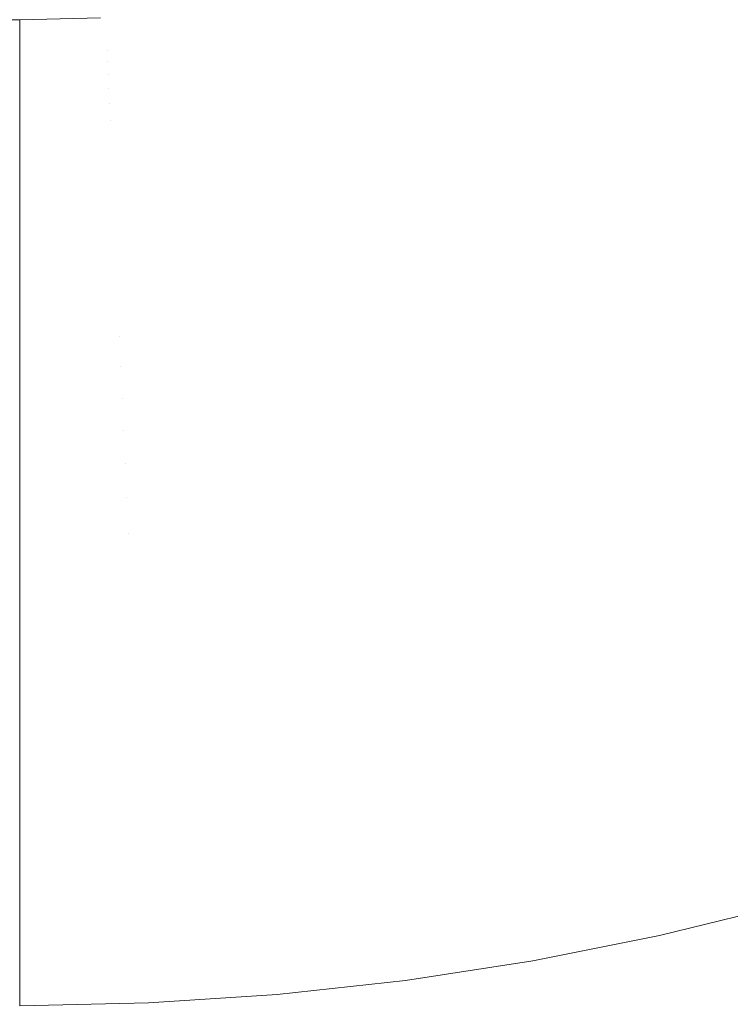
# Model space of a CAD drawing. Header units: centimetres. Extents: x -26 to 27.3, y -25.9 to -24.1.
# Tile 125 of 224: x 9.1825 to 9.2546, y -25.6597 to -25.5599. Entities that reach past the tile are written whole.
import ezdxf

# ---------------------------------------------------------------- set-up
doc = ezdxf.new("R2010")
doc.units = ezdxf.units.CM
doc.header["$LTSCALE"] = 2.54
doc.layers.add('Lucido design-1', color=7, linetype='Continuous')

# ---------------------------------------------------------------- blocks, each defined once
blk = doc.blocks.new('Gruppo-7-1')
at = {"color": 7, "linetype": 'Continuous', "lineweight": 9}
blk.add_3dface([(-25.917482, -24.159888, 1182.422727), (-25.917482, -25.759888, 1182.422727), (27.182518, -25.759888, 1182.422727), (27.182518, -24.159888, 1182.422727)], dxfattribs=at)
for points, invisible_edges in [([(9.244814, -25.557467, 1181.68555), (9.236137, -25.559996, 1181.68555), (9.235768, -25.558621, 1181.689324), (9.244386, -25.556109, 1181.689324)], 15), ([(9.254503, -25.557666, 1181.678179), (9.245808, -25.560618, 1181.678179), (9.245288, -25.55897, 1181.681833), (9.253913, -25.556043, 1181.681833)], 15), ([(9.235768, -25.558621, 1181.689324), (9.227049, -25.560755, 1181.689324), (9.226774, -25.559516, 1181.693147), (9.23544, -25.557396, 1181.693147)], 15), ([(9.217666, -25.55922, 1181.700917), (9.208937, -25.560564, 1181.700917), (9.208833, -25.559774, 1181.704851), (9.217527, -25.558436, 1181.704851)], 15), ([(9.226534, -25.55843, 1181.697014), (9.217831, -25.560161, 1181.697014), (9.217666, -25.55922, 1181.700917), (9.226327, -25.557498, 1181.700917)], 15), ([(9.226774, -25.559516, 1181.693147), (9.218025, -25.561257, 1181.693147), (9.217831, -25.560161, 1181.697014), (9.226534, -25.55843, 1181.697014)], 15), ([(9.245288, -25.55897, 1181.681833), (9.236545, -25.561519, 1181.681833), (9.236137, -25.559996, 1181.68555), (9.244814, -25.557467, 1181.68555)], 15), ([(9.255145, -25.559429, 1181.674593), (9.246372, -25.562407, 1181.674593), (9.245808, -25.560618, 1181.678179), (9.254503, -25.557666, 1181.678179)], 15), ([(9.199992, -25.559621, 1181.712782), (9.191263, -25.560193, 1181.712782), (9.19125, -25.559875, 1181.716767), (9.199965, -25.559304, 1181.716767)], 15), ([(9.20875, -25.559142, 1181.708808), (9.200034, -25.560097, 1181.708808), (9.199992, -25.559621, 1181.712782), (9.208688, -25.558668, 1181.712782)], 15), ([(9.208833, -25.559774, 1181.704851), (9.200089, -25.560732, 1181.704851), (9.200034, -25.560097, 1181.708808), (9.20875, -25.559142, 1181.708808)], 15), ([(9.217831, -25.560161, 1181.697014), (9.209062, -25.561511, 1181.697014), (9.208937, -25.560564, 1181.700917), (9.217666, -25.55922, 1181.700917)], 15), ([(9.236137, -25.559996, 1181.68555), (9.227357, -25.562145, 1181.68555), (9.227049, -25.560755, 1181.689324), (9.235768, -25.558621, 1181.689324)], 15), ([(9.245808, -25.560618, 1181.678179), (9.236992, -25.563187, 1181.678179), (9.236545, -25.561519, 1181.681833), (9.245288, -25.55897, 1181.681833)], 15), ([(9.255836, -25.561328, 1181.671083), (9.24698, -25.564334, 1181.671083), (9.246372, -25.562407, 1181.674593), (9.255145, -25.559429, 1181.674593)], 15), ([(9.182518, -25.559887, 1181.923272), (9.182518, -25.559888, 1181.922727), (-7.917482, -25.559888, 1181.922727), (-7.917482, -25.559887, 1181.923272)], 8), ([(9.191243, -25.559717, 1181.720755), (9.182518, -25.559907, 1181.720755), (9.182518, -25.559888, 1181.722727), (9.190708, -25.559709, 1181.722727)], 9), ([(9.182518, -25.560002, 1181.718366), (9.182518, -25.559907, 1181.720755), (9.191243, -25.559717, 1181.720755), (9.19125, -25.559875, 1181.716767)], 14), ([(9.19125, -25.559875, 1181.716767), (9.182518, -25.560066, 1181.716767), (9.182518, -25.560002, 1181.718366)], 9), ([(9.182518, -25.560286, 1181.714013), (9.182518, -25.560066, 1181.716767), (9.19125, -25.559875, 1181.716767), (9.191263, -25.560193, 1181.712782)], 14), ([(9.191263, -25.560193, 1181.712782), (9.182518, -25.560384, 1181.712782), (9.182518, -25.560286, 1181.714013)], 9), ([(9.182518, -25.560757, 1181.709676), (9.182518, -25.560384, 1181.712782), (9.191263, -25.560193, 1181.712782), (9.191284, -25.56067, 1181.708808)], 14), ([(9.200034, -25.560097, 1181.708808), (9.191284, -25.56067, 1181.708808), (9.191263, -25.560193, 1181.712782), (9.199992, -25.559621, 1181.712782)], 15), ([(9.200089, -25.560732, 1181.704851), (9.191312, -25.561307, 1181.704851), (9.191284, -25.56067, 1181.708808), (9.200034, -25.560097, 1181.708808)], 15), ([(9.208937, -25.560564, 1181.700917), (9.200159, -25.561525, 1181.700917), (9.200089, -25.560732, 1181.704851), (9.208833, -25.559774, 1181.704851)], 15), ([(9.218025, -25.561257, 1181.693147), (9.209207, -25.562614, 1181.693147), (9.209062, -25.561511, 1181.697014), (9.217831, -25.560161, 1181.697014)], 15), ([(9.227049, -25.560755, 1181.689324), (9.218245, -25.562506, 1181.689324), (9.218025, -25.561257, 1181.693147), (9.226774, -25.559516, 1181.693147)], 15), ([(9.236545, -25.561519, 1181.681833), (9.227698, -25.563684, 1181.681833), (9.227357, -25.562145, 1181.68555), (9.236137, -25.559996, 1181.68555)], 15), ([(9.191284, -25.56067, 1181.708808), (9.182518, -25.560861, 1181.708808), (9.182518, -25.560757, 1181.709676)], 9), ([(9.182518, -25.561416, 1181.705364), (9.182518, -25.560861, 1181.708808), (9.191284, -25.56067, 1181.708808), (9.191312, -25.561307, 1181.704851)], 14), ([(9.191312, -25.561307, 1181.704851), (9.182518, -25.561499, 1181.704851), (9.182518, -25.561416, 1181.705364)], 9), ([(9.182518, -25.562262, 1181.701084), (9.182518, -25.561499, 1181.704851), (9.191312, -25.561307, 1181.704851), (9.191347, -25.562103, 1181.700917)], 14), ([(9.200159, -25.561525, 1181.700917), (9.191347, -25.562103, 1181.700917), (9.191312, -25.561307, 1181.704851), (9.200089, -25.560732, 1181.704851)], 15), ([(9.209062, -25.561511, 1181.697014), (9.200242, -25.562477, 1181.697014), (9.200159, -25.561525, 1181.700917), (9.208937, -25.560564, 1181.700917)], 15), ([(9.218245, -25.562506, 1181.689324), (9.209373, -25.563872, 1181.689324), (9.209207, -25.562614, 1181.693147), (9.218025, -25.561257, 1181.693147)], 15), ([(9.227357, -25.562145, 1181.68555), (9.218492, -25.563908, 1181.68555), (9.218245, -25.562506, 1181.689324), (9.227049, -25.560755, 1181.689324)], 15), ([(9.246372, -25.562407, 1181.674593), (9.237477, -25.564999, 1181.674593), (9.236992, -25.563187, 1181.678179), (9.245808, -25.560618, 1181.678179)], 15), ([(9.256576, -25.563362, 1181.667653), (9.24763, -25.566398, 1181.667653), (9.24698, -25.564334, 1181.671083), (9.255836, -25.561328, 1181.671083)], 15), ([(9.191347, -25.562103, 1181.700917), (9.182518, -25.562295, 1181.700917), (9.182518, -25.562262, 1181.701084)], 9), ([(9.191388, -25.563057, 1181.697014), (9.182518, -25.56325, 1181.697014), (9.182518, -25.562295, 1181.700917), (9.191347, -25.562103, 1181.700917)], 13), ([(9.200242, -25.562477, 1181.697014), (9.191388, -25.563057, 1181.697014), (9.191347, -25.562103, 1181.700917), (9.200159, -25.561525, 1181.700917)], 15), ([(9.209207, -25.562614, 1181.693147), (9.200339, -25.563585, 1181.693147), (9.200242, -25.562477, 1181.697014), (9.209062, -25.561511, 1181.697014)], 15), ([(9.227698, -25.563684, 1181.681833), (9.218766, -25.56546, 1181.681833), (9.218492, -25.563908, 1181.68555), (9.227357, -25.562145, 1181.68555)], 15), ([(9.236992, -25.563187, 1181.678179), (9.228072, -25.56537, 1181.678179), (9.227698, -25.563684, 1181.681833), (9.236545, -25.561519, 1181.681833)], 15), ([(9.24698, -25.564334, 1181.671083), (9.238, -25.566952, 1181.671083), (9.237477, -25.564999, 1181.674593), (9.246372, -25.562407, 1181.674593)], 15), ([(9.191388, -25.563057, 1181.697014), (9.191437, -25.564168, 1181.693147), (9.182518, -25.564363, 1181.693147), (9.182518, -25.563299, 1181.696846)], 11), ([(9.182518, -25.563299, 1181.696846), (9.182518, -25.56325, 1181.697014), (9.191388, -25.563057, 1181.697014)], 10), ([(9.200339, -25.563585, 1181.693147), (9.191437, -25.564168, 1181.693147), (9.191388, -25.563057, 1181.697014), (9.200242, -25.562477, 1181.697014)], 15), ([(9.209373, -25.563872, 1181.689324), (9.20045, -25.564849, 1181.689324), (9.200339, -25.563585, 1181.693147), (9.209207, -25.562614, 1181.693147)], 15), ([(9.218492, -25.563908, 1181.68555), (9.209559, -25.565283, 1181.68555), (9.209373, -25.563872, 1181.689324), (9.218245, -25.562506, 1181.689324)], 15), ([(9.237477, -25.564999, 1181.674593), (9.228478, -25.567201, 1181.674593), (9.228072, -25.56537, 1181.678179), (9.236992, -25.563187, 1181.678179)], 15), ([(9.257364, -25.565526, 1181.664312), (9.248323, -25.568595, 1181.664312), (9.24763, -25.566398, 1181.667653), (9.256576, -25.563362, 1181.667653)], 15), ([(9.191437, -25.564168, 1181.693147), (9.191492, -25.565436, 1181.689324), (9.182518, -25.565632, 1181.689324), (9.182518, -25.564525, 1181.692659)], 11), ([(9.182518, -25.564525, 1181.692659), (9.182518, -25.564363, 1181.693147), (9.191437, -25.564168, 1181.693147)], 10), ([(9.20045, -25.564849, 1181.689324), (9.191492, -25.565436, 1181.689324), (9.191437, -25.564168, 1181.693147), (9.200339, -25.563585, 1181.693147)], 15), ([(9.209559, -25.565283, 1181.68555), (9.200574, -25.566267, 1181.68555), (9.20045, -25.564849, 1181.689324), (9.209373, -25.563872, 1181.689324)], 15), ([(9.218766, -25.56546, 1181.681833), (9.209764, -25.566846, 1181.681833), (9.209559, -25.565283, 1181.68555), (9.218492, -25.563908, 1181.68555)], 15), ([(9.228072, -25.56537, 1181.678179), (9.219066, -25.567161, 1181.678179), (9.218766, -25.56546, 1181.681833), (9.227698, -25.563684, 1181.681833)], 15), ([(9.24763, -25.566398, 1181.667653), (9.238561, -25.569042, 1181.667653), (9.238, -25.566952, 1181.671083), (9.24698, -25.564334, 1181.671083)], 15), ([(9.191492, -25.565436, 1181.689324), (9.191554, -25.566858, 1181.68555), (9.182518, -25.567055, 1181.68555), (9.182518, -25.565931, 1181.68853)], 11), ([(9.182518, -25.565931, 1181.68853), (9.182518, -25.565632, 1181.689324), (9.191492, -25.565436, 1181.689324)], 10), ([(9.200574, -25.566267, 1181.68555), (9.191554, -25.566858, 1181.68555), (9.191492, -25.565436, 1181.689324), (9.20045, -25.564849, 1181.689324)], 15), ([(9.209764, -25.566846, 1181.681833), (9.200711, -25.567837, 1181.681833), (9.200574, -25.566267, 1181.68555), (9.209559, -25.565283, 1181.68555)], 15), ([(9.228478, -25.567201, 1181.674593), (9.219392, -25.569009, 1181.674593), (9.219066, -25.567161, 1181.678179), (9.228072, -25.56537, 1181.678179)], 15), ([(9.238, -25.566952, 1181.671083), (9.228916, -25.569175, 1181.671083), (9.228478, -25.567201, 1181.674593), (9.237477, -25.564999, 1181.674593)], 15), ([(9.200711, -25.567837, 1181.681833), (9.191623, -25.568433, 1181.681833), (9.191554, -25.566858, 1181.68555), (9.200574, -25.566267, 1181.68555)], 15), ([(9.219066, -25.567161, 1181.678179), (9.20999, -25.568558, 1181.678179), (9.209764, -25.566846, 1181.681833), (9.218766, -25.56546, 1181.681833)], 15), ([(9.248323, -25.568595, 1181.664312), (9.239157, -25.571267, 1181.664312), (9.238561, -25.569042, 1181.667653), (9.24763, -25.566398, 1181.667653)], 15), ([(9.258211, -25.567854, 1181.661015), (9.249068, -25.570958, 1181.661015), (9.248323, -25.568595, 1181.664312), (9.257364, -25.565526, 1181.664312)], 15), ([(9.191554, -25.566858, 1181.68555), (9.191623, -25.568433, 1181.681833), (9.182518, -25.568632, 1181.681833), (9.182518, -25.567516, 1181.684465)], 11), ([(9.182518, -25.567516, 1181.684465), (9.182518, -25.567055, 1181.68555), (9.191554, -25.566858, 1181.68555)], 10), ([(9.20999, -25.568558, 1181.678179), (9.200862, -25.569558, 1181.678179), (9.200711, -25.567837, 1181.681833), (9.209764, -25.566846, 1181.681833)], 15), ([(9.219392, -25.569009, 1181.674593), (9.210235, -25.570418, 1181.674593), (9.20999, -25.568558, 1181.678179), (9.219066, -25.567161, 1181.678179)], 15), ([(9.228916, -25.569175, 1181.671083), (9.219743, -25.570999, 1181.671083), (9.219392, -25.569009, 1181.674593), (9.228478, -25.567201, 1181.674593)], 15), ([(9.238561, -25.569042, 1181.667653), (9.229384, -25.571288, 1181.667653), (9.228916, -25.569175, 1181.671083), (9.238, -25.566952, 1181.671083)], 15), ([(9.191623, -25.568433, 1181.681833), (9.191699, -25.570159, 1181.678179), (9.182518, -25.570359, 1181.678179), (9.182518, -25.569274, 1181.680473)], 11), ([(9.182518, -25.569274, 1181.680473), (9.182518, -25.568632, 1181.681833), (9.191623, -25.568433, 1181.681833)], 10), ([(9.200862, -25.569558, 1181.678179), (9.191699, -25.570159, 1181.678179), (9.191623, -25.568433, 1181.681833), (9.200711, -25.567837, 1181.681833)], 15), ([(9.259092, -25.570274, 1181.657866), (9.249842, -25.573414, 1181.657866), (9.249068, -25.570958, 1181.661015), (9.258211, -25.567854, 1181.661015)], 15), ([(9.210235, -25.570418, 1181.674593), (9.201025, -25.571427, 1181.674593), (9.200862, -25.569558, 1181.678179), (9.20999, -25.568558, 1181.678179)], 15), ([(9.219743, -25.570999, 1181.671083), (9.210499, -25.572422, 1181.671083), (9.210235, -25.570418, 1181.674593), (9.219392, -25.569009, 1181.674593)], 15), ([(9.229384, -25.571288, 1181.667653), (9.220118, -25.573131, 1181.667653), (9.219743, -25.570999, 1181.671083), (9.228916, -25.569175, 1181.671083)], 15), ([(9.239157, -25.571267, 1181.664312), (9.229883, -25.573537, 1181.664312), (9.229384, -25.571288, 1181.667653), (9.238561, -25.569042, 1181.667653)], 15), ([(9.249068, -25.570958, 1181.661015), (9.239798, -25.57366, 1181.661015), (9.239157, -25.571267, 1181.664312), (9.248323, -25.568595, 1181.664312)], 15), ([(9.191699, -25.570159, 1181.678179), (9.19178, -25.572032, 1181.674593), (9.182518, -25.572235, 1181.674593), (9.182518, -25.571205, 1181.676562)], 11), ([(9.182518, -25.571205, 1181.676562), (9.182518, -25.570359, 1181.678179), (9.191699, -25.570159, 1181.678179)], 10), ([(9.201025, -25.571427, 1181.674593), (9.19178, -25.572032, 1181.674593), (9.191699, -25.570159, 1181.678179), (9.200862, -25.569558, 1181.678179)], 15), ([(9.210499, -25.572422, 1181.671083), (9.201201, -25.57344, 1181.671083), (9.201025, -25.571427, 1181.674593), (9.210235, -25.570418, 1181.674593)], 15), ([(9.260017, -25.572814, 1181.654822), (9.250655, -25.575992, 1181.654822), (9.249842, -25.573414, 1181.657866), (9.259092, -25.570274, 1181.657866)], 15), ([(9.201201, -25.57344, 1181.671083), (9.191869, -25.574052, 1181.671083), (9.19178, -25.572032, 1181.674593), (9.201025, -25.571427, 1181.674593)], 15), ([(9.220118, -25.573131, 1181.667653), (9.210781, -25.574568, 1181.667653), (9.210499, -25.572422, 1181.671083), (9.219743, -25.570999, 1181.671083)], 15), ([(9.229883, -25.573537, 1181.664312), (9.220518, -25.575399, 1181.664312), (9.220118, -25.573131, 1181.667653), (9.229384, -25.571288, 1181.667653)], 15), ([(9.239798, -25.57366, 1181.661015), (9.230419, -25.575955, 1181.661015), (9.229883, -25.573537, 1181.664312), (9.239157, -25.571267, 1181.664312)], 15), ([(9.249842, -25.573414, 1181.657866), (9.240464, -25.576147, 1181.657866), (9.239798, -25.57366, 1181.661015), (9.249068, -25.570958, 1181.661015)], 15), ([(9.182518, -25.573303, 1181.672737), (9.182518, -25.572235, 1181.674593), (9.19178, -25.572032, 1181.674593), (9.191869, -25.574052, 1181.671083)], 14), ([(9.210781, -25.574568, 1181.667653), (9.20139, -25.575596, 1181.667653), (9.201201, -25.57344, 1181.671083), (9.210499, -25.572422, 1181.671083)], 15), ([(9.191869, -25.574052, 1181.671083), (9.182518, -25.574256, 1181.671083), (9.182518, -25.573303, 1181.672737)], 9), ([(9.220518, -25.575399, 1181.664312), (9.211082, -25.576852, 1181.664312), (9.210781, -25.574568, 1181.667653), (9.220118, -25.573131, 1181.667653)], 15), ([(9.250655, -25.575992, 1181.654822), (9.241164, -25.578758, 1181.654822), (9.240464, -25.576147, 1181.657866), (9.249842, -25.573414, 1181.657866)], 15), ([(9.260984, -25.575471, 1181.651887), (9.251506, -25.578689, 1181.651887), (9.250655, -25.575992, 1181.654822), (9.260017, -25.572814, 1181.654822)], 15), ([(9.182518, -25.575565, 1181.669008), (9.182518, -25.574256, 1181.671083), (9.191869, -25.574052, 1181.671083), (9.191963, -25.576214, 1181.667653)], 14), ([(9.20139, -25.575596, 1181.667653), (9.191963, -25.576214, 1181.667653), (9.191869, -25.574052, 1181.671083), (9.201201, -25.57344, 1181.671083)], 15), ([(9.230419, -25.575955, 1181.661015), (9.220949, -25.577839, 1181.661015), (9.220518, -25.575399, 1181.664312), (9.229883, -25.573537, 1181.664312)], 15), ([(9.240464, -25.576147, 1181.657866), (9.230976, -25.578469, 1181.657866), (9.230419, -25.575955, 1181.661015), (9.239798, -25.57366, 1181.661015)], 15), ([(9.211082, -25.576852, 1181.664312), (9.201591, -25.577891, 1181.664312), (9.20139, -25.575596, 1181.667653), (9.210781, -25.574568, 1181.667653)], 15), ([(9.220949, -25.577839, 1181.661015), (9.211405, -25.579308, 1181.661015), (9.211082, -25.576852, 1181.664312), (9.220518, -25.575399, 1181.664312)], 15), ([(9.191963, -25.576214, 1181.667653), (9.182518, -25.57642, 1181.667653), (9.182518, -25.575565, 1181.669008)], 9), ([(9.182518, -25.577988, 1181.66538), (9.182518, -25.57642, 1181.667653), (9.191963, -25.576214, 1181.667653), (9.192063, -25.578516, 1181.664312)], 14), ([(9.201591, -25.577891, 1181.664312), (9.192063, -25.578516, 1181.664312), (9.191963, -25.576214, 1181.667653), (9.20139, -25.575596, 1181.667653)], 15), ([(9.230976, -25.578469, 1181.657866), (9.221396, -25.580374, 1181.657866), (9.220949, -25.577839, 1181.661015), (9.230419, -25.575955, 1181.661015)], 15), ([(9.241164, -25.578758, 1181.654822), (9.231561, -25.581108, 1181.654822), (9.230976, -25.578469, 1181.657866), (9.240464, -25.576147, 1181.657866)], 15), ([(9.251506, -25.578689, 1181.651887), (9.241896, -25.58149, 1181.651887), (9.241164, -25.578758, 1181.654822), (9.250655, -25.575992, 1181.654822)], 15), ([(9.261992, -25.578242, 1181.649067), (9.252392, -25.5815, 1181.649067), (9.251506, -25.578689, 1181.651887), (9.260984, -25.575471, 1181.651887)], 15), ([(9.211405, -25.579308, 1181.661015), (9.201807, -25.580359, 1181.661015), (9.201591, -25.577891, 1181.664312), (9.211082, -25.576852, 1181.664312)], 15), ([(9.192063, -25.578516, 1181.664312), (9.182518, -25.578724, 1181.664312), (9.182518, -25.577988, 1181.66538)], 9), ([(9.201807, -25.580359, 1181.661015), (9.192171, -25.58099, 1181.661015), (9.192063, -25.578516, 1181.664312), (9.201591, -25.577891, 1181.664312)], 15), ([(9.221396, -25.580374, 1181.657866), (9.211741, -25.58186, 1181.657866), (9.211405, -25.579308, 1181.661015), (9.220949, -25.577839, 1181.661015)], 15), ([(9.26304, -25.58112, 1181.646368), (9.253313, -25.584422, 1181.646368), (9.252392, -25.5815, 1181.649067), (9.261992, -25.578242, 1181.649067)], 15), ([(9.182518, -25.580566, 1181.661861), (9.182518, -25.578724, 1181.664312), (9.192063, -25.578516, 1181.664312), (9.192171, -25.58099, 1181.661015)], 14), ([(9.211741, -25.58186, 1181.657866), (9.202031, -25.582924, 1181.657866), (9.201807, -25.580359, 1181.661015), (9.211405, -25.579308, 1181.661015)], 15), ([(9.231561, -25.581108, 1181.654822), (9.221865, -25.583037, 1181.654822), (9.221396, -25.580374, 1181.657866), (9.230976, -25.578469, 1181.657866)], 15), ([(9.241896, -25.58149, 1181.651887), (9.232173, -25.583869, 1181.651887), (9.231561, -25.581108, 1181.654822), (9.241164, -25.578758, 1181.654822)], 15), ([(9.252392, -25.5815, 1181.649067), (9.242659, -25.584337, 1181.649067), (9.241896, -25.58149, 1181.651887), (9.251506, -25.578689, 1181.651887)], 15), ([(9.202031, -25.582924, 1181.657866), (9.192284, -25.583563, 1181.657866), (9.192171, -25.58099, 1181.661015), (9.201807, -25.580359, 1181.661015)], 15), ([(9.221865, -25.583037, 1181.654822), (9.212094, -25.584541, 1181.654822), (9.211741, -25.58186, 1181.657866), (9.221396, -25.580374, 1181.657866)], 15), ([(9.192171, -25.58099, 1181.661015), (9.182518, -25.581201, 1181.661015), (9.182518, -25.580566, 1181.661861)], 9), ([(9.182518, -25.583293, 1181.658456), (9.182518, -25.581201, 1181.661015), (9.192171, -25.58099, 1181.661015), (9.192284, -25.583563, 1181.657866)], 14), ([(9.232173, -25.583869, 1181.651887), (9.222356, -25.585822, 1181.651887), (9.221865, -25.583037, 1181.654822), (9.231561, -25.581108, 1181.654822)], 15), ([(9.264125, -25.584103, 1181.643793), (9.254268, -25.587449, 1181.643793), (9.253313, -25.584422, 1181.646368), (9.26304, -25.58112, 1181.646368)], 15), ([(9.212094, -25.584541, 1181.654822), (9.202267, -25.585617, 1181.654822), (9.202031, -25.582924, 1181.657866), (9.211741, -25.58186, 1181.657866)], 15), ([(9.242659, -25.584337, 1181.649067), (9.232811, -25.586747, 1181.649067), (9.232173, -25.583869, 1181.651887), (9.241896, -25.58149, 1181.651887)], 15), ([(9.253313, -25.584422, 1181.646368), (9.243452, -25.587296, 1181.646368), (9.242659, -25.584337, 1181.649067), (9.252392, -25.5815, 1181.649067)], 15), ([(9.192284, -25.583563, 1181.657866), (9.182518, -25.583776, 1181.657866), (9.182518, -25.583293, 1181.658456)], 9), ([(9.202267, -25.585617, 1181.654822), (9.192402, -25.586264, 1181.654822), (9.192284, -25.583563, 1181.657866), (9.202031, -25.582924, 1181.657866)], 15), ([(9.222356, -25.585822, 1181.651887), (9.212463, -25.587344, 1181.651887), (9.212094, -25.584541, 1181.654822), (9.221865, -25.583037, 1181.654822)], 15), ([(9.182518, -25.586167, 1181.655174), (9.182518, -25.583776, 1181.657866), (9.192284, -25.583563, 1181.657866), (9.192402, -25.586264, 1181.654822)], 14), ([(9.232811, -25.586747, 1181.649067), (9.222868, -25.588725, 1181.649067), (9.222356, -25.585822, 1181.651887), (9.232173, -25.583869, 1181.651887)], 15), ([(9.243452, -25.587296, 1181.646368), (9.233474, -25.589738, 1181.646368), (9.232811, -25.586747, 1181.649067), (9.242659, -25.584337, 1181.649067)], 15), ([(9.265247, -25.587185, 1181.641348), (9.255254, -25.590577, 1181.641348), (9.254268, -25.587449, 1181.643793), (9.264125, -25.584103, 1181.643793)], 15), ([(9.212463, -25.587344, 1181.651887), (9.202513, -25.588434, 1181.651887), (9.202267, -25.585617, 1181.654822), (9.212094, -25.584541, 1181.654822)], 15), ([(9.254268, -25.587449, 1181.643793), (9.244273, -25.590362, 1181.643793), (9.243452, -25.587296, 1181.646368), (9.253313, -25.584422, 1181.646368)], 15), ([(9.192402, -25.586264, 1181.654822), (9.182518, -25.586479, 1181.654822), (9.182518, -25.586167, 1181.655174)], 9), ([(9.182518, -25.58918, 1181.652019), (9.182518, -25.586479, 1181.654822), (9.192402, -25.586264, 1181.654822), (9.192525, -25.589089, 1181.651887)], 14), ([(9.202513, -25.588434, 1181.651887), (9.192525, -25.589089, 1181.651887), (9.192402, -25.586264, 1181.654822), (9.202267, -25.585617, 1181.654822)], 15), ([(9.222868, -25.588725, 1181.649067), (9.212848, -25.590267, 1181.649067), (9.212463, -25.587344, 1181.651887), (9.222356, -25.585822, 1181.651887)], 15), ([(9.182518, -25.586479, 1181.654822), (9.182518, -25.58918, 1181.652019), (-7.917482, -25.58918, 1181.652019), (-7.917482, -25.586479, 1181.654822)], 10), ([(9.212848, -25.590267, 1181.649067), (9.20277, -25.591371, 1181.649067), (9.202513, -25.588434, 1181.651887), (9.212463, -25.587344, 1181.651887)], 15), ([(9.233474, -25.589738, 1181.646368), (9.2234, -25.591742, 1181.646368), (9.222868, -25.588725, 1181.649067), (9.232811, -25.586747, 1181.649067)], 15), ([(9.244273, -25.590362, 1181.643793), (9.234161, -25.592837, 1181.643793), (9.233474, -25.589738, 1181.646368), (9.243452, -25.587296, 1181.646368)], 15), ([(9.255254, -25.590577, 1181.641348), (9.245122, -25.59353, 1181.641348), (9.244273, -25.590362, 1181.643793), (9.254268, -25.587449, 1181.643793)], 15), ([(-7.917482, -25.589307, 1181.651887), (-7.917482, -25.58918, 1181.652019), (9.182518, -25.58918, 1181.652019), (9.182518, -25.589307, 1181.651887)], 10), ([(-7.917482, -25.592255, 1181.649067), (-7.917482, -25.589307, 1181.651887), (9.182518, -25.589307, 1181.651887), (9.182518, -25.592255, 1181.649067)], 10), ([(9.192525, -25.589089, 1181.651887), (9.182518, -25.589307, 1181.651887), (9.182518, -25.58918, 1181.652019)], 9), ([(9.192654, -25.592034, 1181.649067), (9.182518, -25.592255, 1181.649067), (9.182518, -25.589307, 1181.651887), (9.192525, -25.589089, 1181.651887)], 13), ([(9.20277, -25.591371, 1181.649067), (9.192654, -25.592034, 1181.649067), (9.192525, -25.589089, 1181.651887), (9.202513, -25.588434, 1181.651887)], 15), ([(9.2234, -25.591742, 1181.646368), (9.213248, -25.593304, 1181.646368), (9.212848, -25.590267, 1181.649067), (9.222868, -25.588725, 1181.649067)], 15), ([(9.213248, -25.593304, 1181.646368), (9.203037, -25.594422, 1181.646368), (9.20277, -25.591371, 1181.649067), (9.212848, -25.590267, 1181.649067)], 15), ([(9.234161, -25.592837, 1181.643793), (9.223951, -25.594867, 1181.643793), (9.2234, -25.591742, 1181.646368), (9.233474, -25.589738, 1181.646368)], 15), ([(9.245122, -25.59353, 1181.641348), (9.234871, -25.596038, 1181.641348), (9.234161, -25.592837, 1181.643793), (9.244273, -25.590362, 1181.643793)], 15), ([(9.203037, -25.594422, 1181.646368), (9.192787, -25.595094, 1181.646368), (9.192654, -25.592034, 1181.649067), (9.20277, -25.591371, 1181.649067)], 15), ([(9.25627, -25.5938, 1181.639037), (9.245997, -25.596795, 1181.639037), (9.245122, -25.59353, 1181.641348), (9.255254, -25.590577, 1181.641348)], 15), ([(9.182518, -25.592255, 1181.649067), (9.182518, -25.59233, 1181.649001), (-7.917482, -25.59233, 1181.649001), (-7.917482, -25.592255, 1181.649067)], 10), ([(-7.917482, -25.595318, 1181.646368), (-7.917482, -25.59233, 1181.649001), (9.182518, -25.59233, 1181.649001), (9.182518, -25.595318, 1181.646368)], 10), ([(9.192654, -25.592034, 1181.649067), (9.192787, -25.595094, 1181.646368), (9.182518, -25.595318, 1181.646368), (9.182518, -25.59233, 1181.649001)], 11), ([(9.182518, -25.59233, 1181.649001), (9.182518, -25.592255, 1181.649067), (9.192654, -25.592034, 1181.649067)], 10), ([(9.223951, -25.594867, 1181.643793), (9.213662, -25.596451, 1181.643793), (9.213248, -25.593304, 1181.646368), (9.2234, -25.591742, 1181.646368)], 15), ([(9.213662, -25.596451, 1181.643793), (9.203314, -25.597584, 1181.643793), (9.203037, -25.594422, 1181.646368), (9.213248, -25.593304, 1181.646368)], 15), ([(9.234871, -25.596038, 1181.641348), (9.224521, -25.598097, 1181.641348), (9.223951, -25.594867, 1181.643793), (9.234161, -25.592837, 1181.643793)], 15), ([(9.245997, -25.596795, 1181.639037), (9.235603, -25.599338, 1181.639037), (9.234871, -25.596038, 1181.641348), (9.245122, -25.59353, 1181.641348)], 15), ([(9.257315, -25.597115, 1181.636865), (9.246896, -25.600151, 1181.636865), (9.245997, -25.596795, 1181.639037), (9.25627, -25.5938, 1181.639037)], 15), ([(9.182518, -25.595318, 1181.646368), (9.182518, -25.595614, 1181.646128), (-7.917482, -25.595614, 1181.646128), (-7.917482, -25.595318, 1181.646368)], 10), ([(9.192787, -25.595094, 1181.646368), (9.192926, -25.598265, 1181.643793), (9.182518, -25.598492, 1181.643793), (9.182518, -25.595614, 1181.646128)], 11), ([(9.182518, -25.595614, 1181.646128), (9.182518, -25.595318, 1181.646368), (9.192787, -25.595094, 1181.646368)], 10), ([(9.203314, -25.597584, 1181.643793), (9.192926, -25.598265, 1181.643793), (9.192787, -25.595094, 1181.646368), (9.203037, -25.594422, 1181.646368)], 15), ([(9.224521, -25.598097, 1181.641348), (9.21409, -25.599703, 1181.641348), (9.213662, -25.596451, 1181.643793), (9.223951, -25.594867, 1181.643793)], 15), ([(-7.917482, -25.598492, 1181.643793), (-7.917482, -25.595614, 1181.646128), (9.182518, -25.595614, 1181.646128), (9.182518, -25.598492, 1181.643793)], 10), ([(9.235603, -25.599338, 1181.639037), (9.225108, -25.601426, 1181.639037), (9.224521, -25.598097, 1181.641348), (9.234871, -25.596038, 1181.641348)], 15), ([(9.21409, -25.599703, 1181.641348), (9.2036, -25.600852, 1181.641348), (9.203314, -25.597584, 1181.643793), (9.213662, -25.596451, 1181.643793)], 15), ([(9.246896, -25.600151, 1181.636865), (9.236355, -25.602731, 1181.636865), (9.235603, -25.599338, 1181.639037), (9.245997, -25.596795, 1181.639037)], 15), ([(9.258387, -25.600514, 1181.634835), (9.247819, -25.603594, 1181.634835), (9.246896, -25.600151, 1181.636865), (9.257315, -25.597115, 1181.636865)], 15), ([(9.192926, -25.598265, 1181.643793), (9.193069, -25.601542, 1181.641348), (9.182518, -25.601772, 1181.641348), (9.182518, -25.599019, 1181.643401)], 11), ([(9.182518, -25.599019, 1181.643401), (9.182518, -25.598492, 1181.643793), (9.192926, -25.598265, 1181.643793)], 10), ([(9.2036, -25.600852, 1181.641348), (9.193069, -25.601542, 1181.641348), (9.192926, -25.598265, 1181.643793), (9.203314, -25.597584, 1181.643793)], 15), ([(9.225108, -25.601426, 1181.639037), (9.214531, -25.603054, 1181.639037), (9.21409, -25.599703, 1181.641348), (9.224521, -25.598097, 1181.641348)], 15), ([(9.182518, -25.598492, 1181.643793), (9.182518, -25.599019, 1181.643401), (-7.917482, -25.599019, 1181.643401), (-7.917482, -25.598492, 1181.643793)], 10), ([(-7.917482, -25.601772, 1181.641348), (-7.917482, -25.599019, 1181.643401), (9.182518, -25.599019, 1181.643401), (9.182518, -25.601772, 1181.641348)], 10), ([(9.236355, -25.602731, 1181.636865), (9.225711, -25.604848, 1181.636865), (9.225108, -25.601426, 1181.639037), (9.235603, -25.599338, 1181.639037)], 15), ([(9.214531, -25.603054, 1181.639037), (9.203894, -25.604219, 1181.639037), (9.2036, -25.600852, 1181.641348), (9.21409, -25.599703, 1181.641348)], 15), ([(9.247819, -25.603594, 1181.634835), (9.237126, -25.606211, 1181.634835), (9.236355, -25.602731, 1181.636865), (9.246896, -25.600151, 1181.636865)], 15), ([(9.203894, -25.604219, 1181.639037), (9.193216, -25.604919, 1181.639037), (9.193069, -25.601542, 1181.641348), (9.2036, -25.600852, 1181.641348)], 15), ([(9.259484, -25.603993, 1181.632951), (9.248763, -25.607118, 1181.632951), (9.247819, -25.603594, 1181.634835), (9.258387, -25.600514, 1181.634835)], 15), ([(9.182518, -25.601772, 1181.641348), (9.182518, -25.602539, 1181.640824), (-7.917482, -25.602539, 1181.640824), (-7.917482, -25.601772, 1181.641348)], 10), ([(9.193069, -25.601542, 1181.641348), (9.193216, -25.604919, 1181.639037), (9.182518, -25.605152, 1181.639037), (9.182518, -25.602539, 1181.640824)], 11), ([(9.182518, -25.602539, 1181.640824), (9.182518, -25.601772, 1181.641348), (9.193069, -25.601542, 1181.641348)], 10), ([(9.225711, -25.604848, 1181.636865), (9.214985, -25.606499, 1181.636865), (9.214531, -25.603054, 1181.639037), (9.225108, -25.601426, 1181.639037)], 15), ([(-7.917482, -25.605152, 1181.639037), (-7.917482, -25.602539, 1181.640824), (9.182518, -25.602539, 1181.640824), (9.182518, -25.605152, 1181.639037)], 10), ([(9.214985, -25.606499, 1181.636865), (9.204197, -25.60768, 1181.636865), (9.203894, -25.604219, 1181.639037), (9.214531, -25.603054, 1181.639037)], 15), ([(9.237126, -25.606211, 1181.634835), (9.22633, -25.608358, 1181.634835), (9.225711, -25.604848, 1181.636865), (9.236355, -25.602731, 1181.636865)], 15), ([(9.204197, -25.60768, 1181.636865), (9.193368, -25.60839, 1181.636865), (9.193216, -25.604919, 1181.639037), (9.203894, -25.604219, 1181.639037)], 15), ([(9.248763, -25.607118, 1181.632951), (9.237916, -25.609772, 1181.632951), (9.237126, -25.606211, 1181.634835), (9.247819, -25.603594, 1181.634835)], 15), ([(9.260604, -25.607546, 1181.631218), (9.249727, -25.610716, 1181.631218), (9.248763, -25.607118, 1181.632951), (9.259484, -25.603993, 1181.632951)], 15), ([(9.182518, -25.605152, 1181.639037), (9.182518, -25.606167, 1181.638403), (-7.917482, -25.606167, 1181.638403), (-7.917482, -25.605152, 1181.639037)], 10), ([(9.193216, -25.604919, 1181.639037), (9.193368, -25.60839, 1181.636865), (9.182518, -25.608627, 1181.636865), (9.182518, -25.606167, 1181.638403)], 11), ([(9.182518, -25.606167, 1181.638403), (9.182518, -25.605152, 1181.639037), (9.193216, -25.604919, 1181.639037)], 10), ([(9.22633, -25.608358, 1181.634835), (9.21545, -25.610033, 1181.634835), (9.214985, -25.606499, 1181.636865), (9.225711, -25.604848, 1181.636865)], 15), ([(-7.917482, -25.608627, 1181.636865), (-7.917482, -25.606167, 1181.638403), (9.182518, -25.606167, 1181.638403), (9.182518, -25.608627, 1181.636865)], 10), ([(9.237916, -25.609772, 1181.632951), (9.226963, -25.611951, 1181.632951), (9.22633, -25.608358, 1181.634835), (9.237126, -25.606211, 1181.634835)], 15), ([(9.21545, -25.610033, 1181.634835), (9.204508, -25.611231, 1181.634835), (9.204197, -25.60768, 1181.636865), (9.214985, -25.606499, 1181.636865)], 15), ([(9.249727, -25.610716, 1181.631218), (9.238722, -25.613409, 1181.631218), (9.237916, -25.609772, 1181.632951), (9.248763, -25.607118, 1181.632951)], 15), ([(9.204508, -25.611231, 1181.634835), (9.193523, -25.611951, 1181.634835), (9.193368, -25.60839, 1181.636865), (9.204197, -25.60768, 1181.636865)], 15), ([(9.226963, -25.611951, 1181.632951), (9.215926, -25.613649, 1181.632951), (9.21545, -25.610033, 1181.634835), (9.22633, -25.608358, 1181.634835)], 15), ([(9.261746, -25.611167, 1181.629637), (9.25071, -25.614383, 1181.629637), (9.249727, -25.610716, 1181.631218), (9.260604, -25.607546, 1181.631218)], 15), ([(9.182518, -25.608627, 1181.636865), (9.182518, -25.609898, 1181.636141), (-7.917482, -25.609898, 1181.636141), (-7.917482, -25.608627, 1181.636865)], 10), ([(9.193368, -25.60839, 1181.636865), (9.193523, -25.611951, 1181.634835), (9.182518, -25.612191, 1181.634835), (9.182518, -25.609898, 1181.636141)], 11), ([(9.182518, -25.609898, 1181.636141), (9.182518, -25.608627, 1181.636865), (9.193368, -25.60839, 1181.636865)], 10), ([(-7.917482, -25.612191, 1181.634835), (-7.917482, -25.609898, 1181.636141), (9.182518, -25.609898, 1181.636141), (9.182518, -25.612191, 1181.634835)], 10), ([(9.215926, -25.613649, 1181.632951), (9.204826, -25.614865, 1181.632951), (9.204508, -25.611231, 1181.634835), (9.21545, -25.610033, 1181.634835)], 15), ([(9.238722, -25.613409, 1181.631218), (9.22761, -25.615619, 1181.631218), (9.226963, -25.611951, 1181.632951), (9.237916, -25.609772, 1181.632951)], 15), ([(9.204826, -25.614865, 1181.632951), (9.193682, -25.615595, 1181.632951), (9.193523, -25.611951, 1181.634835), (9.204508, -25.611231, 1181.634835)], 15), ([(9.25071, -25.614383, 1181.629637), (9.239544, -25.617116, 1181.629637), (9.238722, -25.613409, 1181.631218), (9.249727, -25.610716, 1181.631218)], 15), ([(9.262907, -25.61485, 1181.628213), (9.251709, -25.618114, 1181.628213), (9.25071, -25.614383, 1181.629637), (9.261746, -25.611167, 1181.629637)], 15), ([(9.182518, -25.612191, 1181.634835), (9.182518, -25.613723, 1181.634044), (-7.917482, -25.613723, 1181.634044), (-7.917482, -25.612191, 1181.634835)], 10), ([(9.193523, -25.611951, 1181.634835), (9.193682, -25.615595, 1181.632951), (9.182518, -25.615839, 1181.632951), (9.182518, -25.613723, 1181.634044)], 11), ([(9.182518, -25.613723, 1181.634044), (9.182518, -25.612191, 1181.634835), (9.193523, -25.611951, 1181.634835)], 10), ([(9.22761, -25.615619, 1181.631218), (9.216412, -25.617343, 1181.631218), (9.215926, -25.613649, 1181.632951), (9.226963, -25.611951, 1181.632951)], 15), ([(-7.917482, -25.615839, 1181.632951), (-7.917482, -25.613723, 1181.634044), (9.182518, -25.613723, 1181.634044), (9.182518, -25.615839, 1181.632951)], 10), ([(9.216412, -25.617343, 1181.631218), (9.20515, -25.618576, 1181.631218), (9.204826, -25.614865, 1181.632951), (9.215926, -25.613649, 1181.632951)], 15), ([(9.239544, -25.617116, 1181.629637), (9.22827, -25.619358, 1181.629637), (9.22761, -25.615619, 1181.631218), (9.238722, -25.613409, 1181.631218)], 15), ([(9.20515, -25.618576, 1181.631218), (9.193845, -25.619317, 1181.631218), (9.193682, -25.615595, 1181.632951), (9.204826, -25.614865, 1181.632951)], 15), ([(9.251709, -25.618114, 1181.628213), (9.24038, -25.620886, 1181.628213), (9.239544, -25.617116, 1181.629637), (9.25071, -25.614383, 1181.629637)], 15), ([(9.264086, -25.618589, 1181.626947), (9.252724, -25.621901, 1181.626947), (9.251709, -25.618114, 1181.628213), (9.262907, -25.61485, 1181.628213)], 15), ([(9.182518, -25.615839, 1181.632951), (9.182518, -25.617635, 1181.632115), (-7.917482, -25.617635, 1181.632115), (-7.917482, -25.615839, 1181.632951)], 10), ([(9.182518, -25.617635, 1181.632115), (9.182518, -25.615839, 1181.632951), (9.193682, -25.615595, 1181.632951), (9.193845, -25.619317, 1181.631218)], 14), ([(9.22827, -25.619358, 1181.629637), (9.216908, -25.621107, 1181.629637), (9.216412, -25.617343, 1181.631218), (9.22761, -25.615619, 1181.631218)], 15), ([(9.216908, -25.621107, 1181.629637), (9.205481, -25.622358, 1181.629637), (9.20515, -25.618576, 1181.631218), (9.216412, -25.617343, 1181.631218)], 15), ([(9.24038, -25.620886, 1181.628213), (9.22894, -25.623161, 1181.628213), (9.22827, -25.619358, 1181.629637), (9.239544, -25.617116, 1181.629637)], 15), ([(-7.917482, -25.619564, 1181.631218), (-7.917482, -25.617635, 1181.632115), (9.182518, -25.617635, 1181.632115), (9.182518, -25.619564, 1181.631218)], 10), ([(9.193845, -25.619317, 1181.631218), (9.182518, -25.619564, 1181.631218), (9.182518, -25.617635, 1181.632115)], 9), ([(9.252724, -25.621901, 1181.626947), (9.241228, -25.624714, 1181.626947), (9.24038, -25.620886, 1181.628213), (9.251709, -25.618114, 1181.628213)], 15), ([(9.182518, -25.621628, 1181.630359), (9.182518, -25.619564, 1181.631218), (9.193845, -25.619317, 1181.631218), (9.19401, -25.62311, 1181.629637)], 14), ([(9.205481, -25.622358, 1181.629637), (9.19401, -25.62311, 1181.629637), (9.193845, -25.619317, 1181.631218), (9.20515, -25.618576, 1181.631218)], 15), ([(9.22894, -25.623161, 1181.628213), (9.217412, -25.624936, 1181.628213), (9.216908, -25.621107, 1181.629637), (9.22827, -25.619358, 1181.629637)], 15), ([(9.265281, -25.622378, 1181.625844), (9.253752, -25.625738, 1181.625844), (9.252724, -25.621901, 1181.626947), (9.264086, -25.618589, 1181.626947)], 15), ([(9.182518, -25.619564, 1181.631218), (9.182518, -25.621628, 1181.630359), (-7.917482, -25.621628, 1181.630359), (-7.917482, -25.619564, 1181.631218)], 10), ([(9.217412, -25.624936, 1181.628213), (9.205818, -25.626206, 1181.628213), (9.205481, -25.622358, 1181.629637), (9.216908, -25.621107, 1181.629637)], 15), ([(9.241228, -25.624714, 1181.626947), (9.229621, -25.627022, 1181.626947), (9.22894, -25.623161, 1181.628213), (9.24038, -25.620886, 1181.628213)], 15), ([(-7.917482, -25.623361, 1181.629637), (-7.917482, -25.621628, 1181.630359), (9.182518, -25.621628, 1181.630359), (9.182518, -25.623361, 1181.629637)], 10), ([(9.19401, -25.62311, 1181.629637), (9.182518, -25.623361, 1181.629637), (9.182518, -25.621628, 1181.630359)], 9), ([(9.205818, -25.626206, 1181.628213), (9.194179, -25.626968, 1181.628213), (9.19401, -25.62311, 1181.629637), (9.205481, -25.622358, 1181.629637)], 15), ([(9.253752, -25.625738, 1181.625844), (9.242088, -25.628592, 1181.625844), (9.241228, -25.624714, 1181.626947), (9.252724, -25.621901, 1181.626947)], 15), ([(9.182518, -25.623361, 1181.629637), (9.182518, -25.625693, 1181.628777), (-7.917482, -25.625693, 1181.628777), (-7.917482, -25.623361, 1181.629637)], 10), ([(9.182518, -25.625693, 1181.628777), (9.182518, -25.623361, 1181.629637), (9.19401, -25.62311, 1181.629637), (9.194179, -25.626968, 1181.628213)], 14), ([(9.229621, -25.627022, 1181.626947), (9.217924, -25.628823, 1181.626947), (9.217412, -25.624936, 1181.628213), (9.22894, -25.623161, 1181.628213)], 15), ([(9.266489, -25.62621, 1181.624904), (9.254792, -25.62962, 1181.624904), (9.253752, -25.625738, 1181.625844), (9.265281, -25.622378, 1181.625844)], 15), ([(9.217924, -25.628823, 1181.626947), (9.206159, -25.630111, 1181.626947), (9.205818, -25.626206, 1181.628213), (9.217412, -25.624936, 1181.628213)], 15), ([(9.242088, -25.628592, 1181.625844), (9.230311, -25.630935, 1181.625844), (9.229621, -25.627022, 1181.626947), (9.241228, -25.624714, 1181.626947)], 15), ([(-7.917482, -25.627223, 1181.628213), (-7.917482, -25.625693, 1181.628777), (9.182518, -25.625693, 1181.628777), (9.182518, -25.627223, 1181.628213)], 10), ([(9.194179, -25.626968, 1181.628213), (9.182518, -25.627223, 1181.628213), (9.182518, -25.625693, 1181.628777)], 9), ([(9.206159, -25.630111, 1181.626947), (9.19435, -25.630885, 1181.626947), (9.194179, -25.626968, 1181.628213), (9.205818, -25.626206, 1181.628213)], 15), ([(9.254792, -25.62962, 1181.624904), (9.242958, -25.632515, 1181.624904), (9.242088, -25.628592, 1181.625844), (9.253752, -25.625738, 1181.625844)], 15), ([(9.182518, -25.627223, 1181.628213), (9.182518, -25.629823, 1181.627373), (-7.917482, -25.629823, 1181.627373), (-7.917482, -25.627223, 1181.628213)], 10), ([(9.182518, -25.629823, 1181.627373), (9.182518, -25.627223, 1181.628213), (9.194179, -25.626968, 1181.628213), (9.19435, -25.630885, 1181.626947)], 14), ([(9.230311, -25.630935, 1181.625844), (9.218442, -25.632762, 1181.625844), (9.217924, -25.628823, 1181.626947), (9.229621, -25.627022, 1181.626947)], 15), ([(9.218442, -25.632762, 1181.625844), (9.206506, -25.634069, 1181.625844), (9.206159, -25.630111, 1181.626947), (9.217924, -25.628823, 1181.626947)], 15), ([(9.242958, -25.632515, 1181.624904), (9.231009, -25.634892, 1181.624904), (9.230311, -25.630935, 1181.625844), (9.242088, -25.628592, 1181.625844)], 15), ([(-7.917482, -25.631143, 1181.626947), (-7.917482, -25.629823, 1181.627373), (9.182518, -25.629823, 1181.627373), (9.182518, -25.631143, 1181.626947)], 10), ([(9.19435, -25.630885, 1181.626947), (9.182518, -25.631143, 1181.626947), (9.182518, -25.629823, 1181.627373)], 9), ([(9.206506, -25.634069, 1181.625844), (9.194523, -25.634854, 1181.625844), (9.19435, -25.630885, 1181.626947), (9.206159, -25.630111, 1181.626947)], 15), ([(9.255842, -25.633539, 1181.624131), (9.243836, -25.636477, 1181.624131), (9.242958, -25.632515, 1181.624904), (9.254792, -25.62962, 1181.624904)], 15), ([(9.182518, -25.631143, 1181.626947), (9.182518, -25.634011, 1181.626151), (-7.917482, -25.634011, 1181.626151), (-7.917482, -25.631143, 1181.626947)], 10), ([(9.182518, -25.634011, 1181.626151), (9.182518, -25.631143, 1181.626947), (9.19435, -25.630885, 1181.626947), (9.194523, -25.634854, 1181.625844)], 14), ([(9.231009, -25.634892, 1181.624904), (9.218967, -25.636746, 1181.624904), (9.218442, -25.632762, 1181.625844), (9.230311, -25.630935, 1181.625844)], 15), ([(9.218967, -25.636746, 1181.624904), (9.206856, -25.638072, 1181.624904), (9.206506, -25.634069, 1181.625844), (9.218442, -25.632762, 1181.625844)], 15), ([(9.243836, -25.636477, 1181.624131), (9.231713, -25.638888, 1181.624131), (9.231009, -25.634892, 1181.624904), (9.242958, -25.632515, 1181.624904)], 15), ([(-7.917482, -25.635116, 1181.625844), (-7.917482, -25.634011, 1181.626151), (9.182518, -25.634011, 1181.626151), (9.182518, -25.635116, 1181.625844)], 10), ([(9.194523, -25.634854, 1181.625844), (9.182518, -25.635116, 1181.625844), (9.182518, -25.634011, 1181.626151)], 9), ([(9.206856, -25.638072, 1181.624904), (9.194699, -25.638869, 1181.624904), (9.194523, -25.634854, 1181.625844), (9.206506, -25.634069, 1181.625844)], 15), ([(9.256901, -25.637489, 1181.623525), (9.244721, -25.640469, 1181.623525), (9.243836, -25.636477, 1181.624131), (9.255842, -25.633539, 1181.624131)], 15), ([(9.182518, -25.635116, 1181.625844), (9.182518, -25.638247, 1181.625112), (-7.917482, -25.638247, 1181.625112), (-7.917482, -25.635116, 1181.625844)], 10), ([(9.182518, -25.638247, 1181.625112), (9.182518, -25.635116, 1181.625844), (9.194523, -25.634854, 1181.625844), (9.194699, -25.638869, 1181.624904)], 14), ([(9.231713, -25.638888, 1181.624131), (9.219497, -25.640768, 1181.624131), (9.218967, -25.636746, 1181.624904), (9.231009, -25.634892, 1181.624904)], 15), ([(9.219497, -25.640768, 1181.624131), (9.20721, -25.642114, 1181.624131), (9.206856, -25.638072, 1181.624904), (9.218967, -25.636746, 1181.624904)], 15), ([(9.244721, -25.640469, 1181.623525), (9.232423, -25.642915, 1181.623525), (9.231713, -25.638888, 1181.624131), (9.243836, -25.636477, 1181.624131)], 15), ([(-7.917482, -25.639135, 1181.624904), (-7.917482, -25.638247, 1181.625112), (9.182518, -25.638247, 1181.625112), (9.182518, -25.639135, 1181.624904)], 10), ([(9.194699, -25.638869, 1181.624904), (9.182518, -25.639135, 1181.624904), (9.182518, -25.638247, 1181.625112)], 9), ([(9.20721, -25.642114, 1181.624131), (9.194875, -25.642922, 1181.624131), (9.194699, -25.638869, 1181.624904), (9.206856, -25.638072, 1181.624904)], 15), ([(9.257966, -25.641463, 1181.623088), (9.245612, -25.644486, 1181.623088), (9.244721, -25.640469, 1181.623525), (9.256901, -25.637489, 1181.623525)], 15), ([(9.182518, -25.639135, 1181.624904), (9.182518, -25.642525, 1181.624258), (-7.917482, -25.642525, 1181.624258), (-7.917482, -25.639135, 1181.624904)], 10), ([(9.182518, -25.642525, 1181.624258), (9.182518, -25.639135, 1181.624904), (9.194699, -25.638869, 1181.624904), (9.194875, -25.642922, 1181.624131)], 14), ([(9.232423, -25.642915, 1181.623525), (9.22003, -25.644823, 1181.623525), (9.219497, -25.640768, 1181.624131), (9.231713, -25.638888, 1181.624131)], 15), ([(9.22003, -25.644823, 1181.623525), (9.207566, -25.646188, 1181.623525), (9.20721, -25.642114, 1181.624131), (9.219497, -25.640768, 1181.624131)], 15), ([(9.245612, -25.644486, 1181.623088), (9.233138, -25.646967, 1181.623088), (9.232423, -25.642915, 1181.623525), (9.244721, -25.640469, 1181.623525)], 15), ([(9.207566, -25.646188, 1181.623525), (9.195054, -25.647008, 1181.623525), (9.194875, -25.642922, 1181.624131), (9.20721, -25.642114, 1181.624131)], 15), ([(9.259035, -25.645454, 1181.622822), (9.246506, -25.64852, 1181.622822), (9.245612, -25.644486, 1181.623088), (9.257966, -25.641463, 1181.623088)], 15), ([(-7.917482, -25.643192, 1181.624131), (-7.917482, -25.642525, 1181.624258), (9.182518, -25.642525, 1181.624258), (9.182518, -25.643192, 1181.624131)], 10), ([(9.182518, -25.643192, 1181.624131), (9.182518, -25.646837, 1181.623591), (-7.917482, -25.646837, 1181.623591), (-7.917482, -25.643192, 1181.624131)], 10), ([(9.194875, -25.642922, 1181.624131), (9.182518, -25.643192, 1181.624131), (9.182518, -25.642525, 1181.624258)], 9), ([(9.182518, -25.646837, 1181.623591), (9.182518, -25.643192, 1181.624131), (9.194875, -25.642922, 1181.624131), (9.195054, -25.647008, 1181.623525)], 14), ([(9.233138, -25.646967, 1181.623088), (9.220567, -25.648902, 1181.623088), (9.22003, -25.644823, 1181.623525), (9.232423, -25.642915, 1181.623525)], 15), ([(9.220567, -25.648902, 1181.623088), (9.207925, -25.650286, 1181.623088), (9.207566, -25.646188, 1181.623525), (9.22003, -25.644823, 1181.623525)], 15), ([(9.246506, -25.64852, 1181.622822), (9.233855, -25.651037, 1181.622822), (9.233138, -25.646967, 1181.623088), (9.245612, -25.644486, 1181.623088)], 15), ([(9.207925, -25.650286, 1181.623088), (9.195233, -25.651118, 1181.623088), (9.195054, -25.647008, 1181.623525), (9.207566, -25.646188, 1181.623525)], 15), ([(9.260164, -25.649666, 1181.622727), (9.24745, -25.652777, 1181.622727), (9.246506, -25.64852, 1181.622822), (9.259035, -25.645454, 1181.622822)], 14), ([(-7.917482, -25.647281, 1181.623525), (-7.917482, -25.646837, 1181.623591), (9.182518, -25.646837, 1181.623591), (9.182518, -25.647281, 1181.623525)], 10), ([(9.182518, -25.647281, 1181.623525), (9.182518, -25.651173, 1181.623112), (-7.917482, -25.651173, 1181.623112), (-7.917482, -25.647281, 1181.623525)], 10), ([(9.195054, -25.647008, 1181.623525), (9.182518, -25.647281, 1181.623525), (9.182518, -25.646837, 1181.623591)], 9), ([(9.182518, -25.651173, 1181.623112), (9.182518, -25.647281, 1181.623525), (9.195054, -25.647008, 1181.623525), (9.195233, -25.651118, 1181.623088)], 14), ([(9.233855, -25.651037, 1181.622822), (9.221107, -25.652999, 1181.622822), (9.220567, -25.648902, 1181.623088), (9.233138, -25.646967, 1181.623088)], 15), ([(9.221107, -25.652999, 1181.622822), (9.208285, -25.654403, 1181.622822), (9.207925, -25.650286, 1181.623088), (9.220567, -25.648902, 1181.623088)], 15), ([(9.24745, -25.652777, 1181.622727), (9.234612, -25.65533, 1181.622727), (9.233855, -25.651037, 1181.622822), (9.246506, -25.64852, 1181.622822)], 14), ([(9.208285, -25.654403, 1181.622822), (9.195414, -25.655247, 1181.622822), (9.195233, -25.651118, 1181.623088), (9.207925, -25.650286, 1181.623088)], 15), ([(9.24745, -25.652777, 1181.622727), (9.260164, -25.649666, 1181.622727), (27.182518, -25.759888, 1181.622727)], 10), ([(-7.917482, -25.651396, 1181.623088), (-7.917482, -25.651173, 1181.623112), (9.182518, -25.651173, 1181.623112), (9.182518, -25.651396, 1181.623088)], 10), ([(9.195233, -25.651118, 1181.623088), (9.182518, -25.651396, 1181.623088), (9.182518, -25.651173, 1181.623112)], 9), ([(9.195414, -25.655247, 1181.622822), (9.182518, -25.655528, 1181.622822), (9.182518, -25.651396, 1181.623088), (9.195233, -25.651118, 1181.623088)], 13), ([(9.234612, -25.65533, 1181.622727), (9.221676, -25.657321, 1181.622727), (9.221107, -25.652999, 1181.622822), (9.233855, -25.651037, 1181.622822)], 14), ([(9.182518, -25.651396, 1181.623088), (9.182518, -25.655526, 1181.622822), (-7.917482, -25.655526, 1181.622822), (-7.917482, -25.651396, 1181.623088)], 10), ([(9.221676, -25.657321, 1181.622727), (9.208665, -25.658746, 1181.622727), (9.208285, -25.654403, 1181.622822), (9.221107, -25.652999, 1181.622822)], 14), ([(27.182518, -25.759888, 1181.622727), (9.234612, -25.65533, 1181.622727), (9.24745, -25.652777, 1181.622727)], 9), ([(9.195604, -25.659602, 1181.622727), (9.182518, -25.659888, 1181.622727), (9.182518, -25.655528, 1181.622822), (9.195414, -25.655247, 1181.622822)], 12), ([(9.208665, -25.658746, 1181.622727), (9.195604, -25.659602, 1181.622727), (9.195414, -25.655247, 1181.622822), (9.208285, -25.654403, 1181.622822)], 14), ([(9.221676, -25.657321, 1181.622727), (9.234612, -25.65533, 1181.622727), (27.182518, -25.759888, 1181.622727)], 10), ([(27.182518, -25.759888, 1181.622727), (9.208665, -25.658746, 1181.622727), (9.221676, -25.657321, 1181.622727)], 9), ([(27.182518, -25.759888, 1181.622727), (9.195604, -25.659602, 1181.622727), (9.208665, -25.658746, 1181.622727)], 9), ([(9.182518, -25.659888, 1181.622727), (9.195604, -25.659602, 1181.622727), (27.182518, -25.759888, 1181.622727)], 10)]:
    blk.add_3dface(points, dxfattribs=dict(at, invisible_edges=invisible_edges))

msp = doc.modelspace()

# ---------------------------------------------------------------- block references
at = {"layer": 'Lucido design-1', "color": 7}
msp.add_blockref('Gruppo-7-1', (0, 0), dxfattribs=at)

doc.saveas('drawing.dxf')
